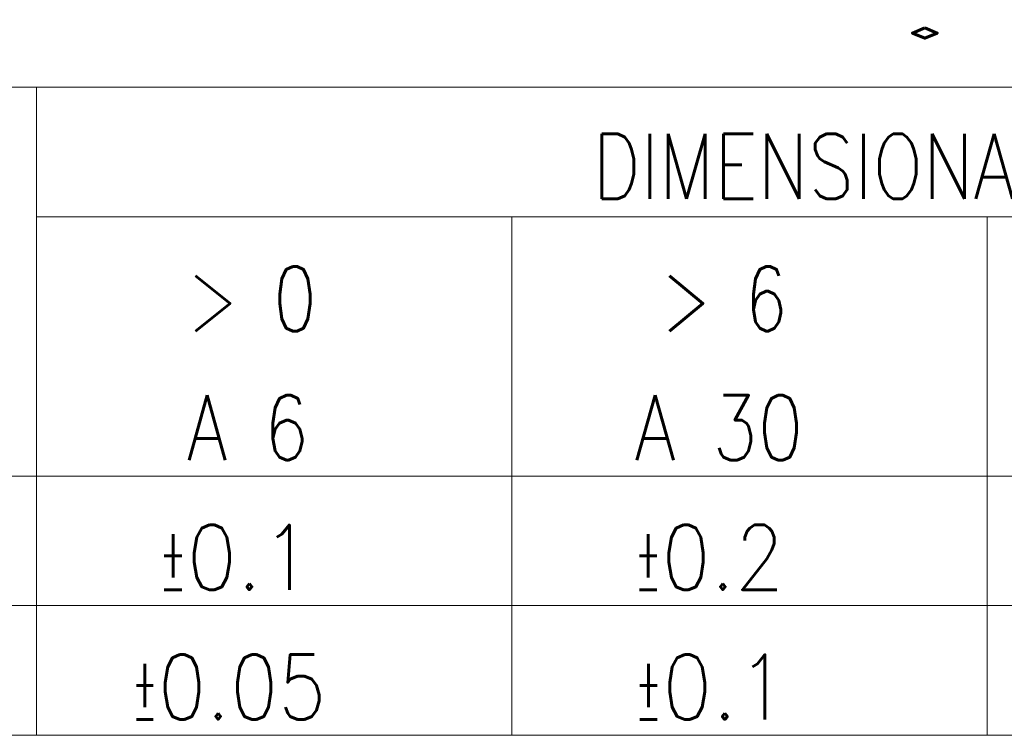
# Model space of a CAD drawing. Header units: millimetres. Extents: x 4 to 836, y 5 to 589.
# Tile 42 of 154: x 661 to 683, y 20 to 37. Entities that reach past the tile are written whole.
import ezdxf

# ---------------------------------------------------------------- set-up
doc = ezdxf.new("R2010")
doc.units = ezdxf.units.MM
doc.layers.add('1', color=7, linetype='Continuous', true_color=0xffffff)
doc.layers.add('256', color=7, linetype='Continuous', true_color=0xffffff)
doc.styles.add('blockfont', font='simplex.shx')
doc.styles.add('ideas_simplex', font='simplex.shx')

msp = doc.modelspace()

# ---------------------------------------------------------------- linework, layer by layer
at = {"layer": '256', "color": 4, "linetype": 'Continuous', "lineweight": 18}
for p, q in [((646, 35), (836, 35)), ((661, 35), (661, 20)), ((661, 32), (716, 32)), ((672, 32), (672, 20)), ((683, 32), (683, 20)), ((646, 26), (661, 26)), ((661, 26), (672, 26)), ((672, 26), (683, 26)), ((683, 26), (694, 26)), ((646, 23), (661, 23)), ((661, 23), (672, 23)), ((672, 23), (683, 23)), ((683, 23), (694, 23))]:
    msp.add_line(p, q, dxfattribs=at)
at = {"layer": '256', "color": 3, "linetype": 'Continuous', "lineweight": 18}
for p, q in [((646, 20), (661, 20)), ((661, 20), (672, 20)), ((672, 20), (683, 20)), ((683, 20), (694, 20))]:
    msp.add_line(p, q, dxfattribs=at)

# ---------------------------------------------------------------- texts
at = {"layer": '1', "color": 7, "linetype": 'Continuous', "lineweight": 18, "insert": (680.12, 36.129), "char_height": 2.5, "attachment_point": 7, "line_spacing_factor": 1.204819, "style": 'ideas_simplex'}
msp.add_mtext('\\W2.6797;.', dxfattribs=at)
at = {"layer": '256', "color": 1, "linetype": 'Continuous', "lineweight": 13, "insert": (676.264, 36.425), "char_height": 3, "attachment_point": 7, "line_spacing_factor": 0.903614, "style": 'blockfont'}
msp.add_mtext('\\W0.9844; ', dxfattribs=at)
at = {"layer": '256', "color": 4, "linetype": 'Continuous', "lineweight": 13, "char_height": 1.5, "attachment_point": 7, "line_spacing_factor": 0.903614, "style": 'blockfont'}
for s, insert in [('\\W0.8260;DIMENSIONAL GROUPS', (673.867, 32.414)), ('\\W0.7780;> 0', (664.479, 29.35)), ('\\W0.7568;> 6', (675.449, 29.35)), ('\\W0.8145;A 6', (664.479, 26.367)), ('\\W0.8203;A 30', (674.842, 26.367)), ('\\W0.9011;\\W0.4506;%%p\\W0.9011;0.1', (663.842, 23.367)), ('\\W0.8810;\\W0.4405;%%p\\W0.8810;0.2', (674.842, 23.367)), ('\\W0.8644;\\W0.4322;%%p\\W0.8644;0.05', (663.204, 20.367)), ('\\W0.9011;\\W0.4506;%%p\\W0.9011;0.1', (674.842, 20.367))]:
    msp.add_mtext(s, dxfattribs=dict(at, insert=insert))

doc.saveas('drawing.dxf')
